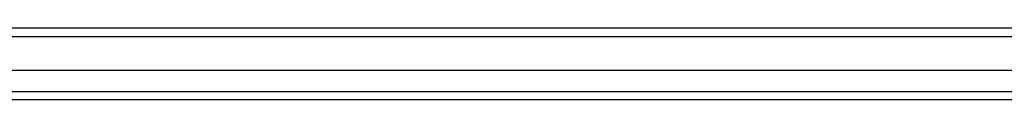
# Model space of a CAD drawing. Header units: inches. Extents: x 19 to 488, y 53 to 228.
# Tile 35 of 124: x 191.414 to 203.337, y 156.526 to 157.393. Entities that reach past the tile are written whole.
import ezdxf

# ---------------------------------------------------------------- set-up
doc = ezdxf.new("R2010")
doc.units = ezdxf.units.IN
doc.header["$MEASUREMENT"] = 0
doc.layers.add('Visible Edges(ANSI)', color=7, linetype='Continuous', lineweight=25)
doc.layers.add('Visible Tangent Edges(ANSI)', color=7, linetype='Continuous', lineweight=25)

msp = doc.modelspace()

# ---------------------------------------------------------------- linework, layer by layer
at = {"layer": 'Visible Edges(ANSI)'}
for p, q in [((215.161, 157.393), (167.359, 157.393)), ((214.552, 156.881), (167.969, 156.881)), ((214.363, 156.526), (168.158, 156.526))]:
    msp.add_line(p, q, dxfattribs=at)
at = {"layer": 'Visible Tangent Edges(ANSI)'}
for p, q in [((167.359, 157.294), (215.161, 157.294)), ((168.028, 156.625), (214.493, 156.625))]:
    msp.add_line(p, q, dxfattribs=at)

doc.saveas('drawing.dxf')
